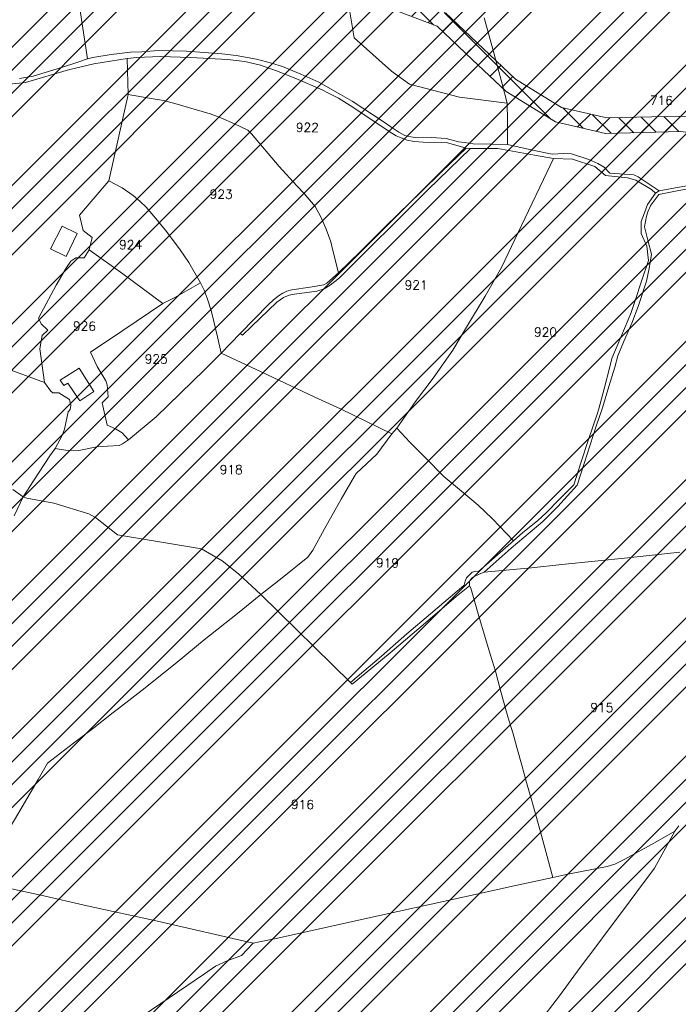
# Model space of a CAD drawing. Header units: metres. Extents: x 578835 to 593571, y 248557 to 255108.
# Tile 94 of 251: x 582080 to 582336, y 251895 to 252278. Entities that reach past the tile are written whole.
import ezdxf

# ---------------------------------------------------------------- set-up
doc = ezdxf.new("R2010")
doc.units = ezdxf.units.M
doc.linetypes.add('SOLID_LINE', pattern=[0])
for name, color, linetype, lineweight in [('Cad-HYDROGRAPHI_COURS_D_EAU28', 5, 'SOLID_LINE', 0), ('Cad-PARCELLAIRE_PARCELLE1', 250, 'SOLID_LINE', 0), ('Cad-RESEAU_ROUT_LIMITE_DE_VOIE_P23', 8, 'SOLID_LINE', 0), ('Cad-TOPONYMIE_NUMERO_DE_PARCELL182', 250, 'SOLID_LINE', 0), ('ER', 192, 'Continuous', 18), ('PPRIF - contour', 10, 'Continuous', 9)]:
    doc.layers.add(name, color=color, linetype=linetype, lineweight=lineweight)
doc.styles.add('TEXTSTYLE_45_11', font='txt.shx', dxfattribs={"oblique": 50})

msp = doc.modelspace()

# ---------------------------------------------------------------- hatches: boundary and pattern name
at = {"layer": 'ER', "ltscale": 0.4}
h = msp.add_hatch(dxfattribs=at)
h.set_pattern_fill('ANSI37', color=256, scale=2, style=0)
h.paths.add_polyline_path([(582796.74, 252490.16), (582769.25, 252486.91), (582751.21, 252470.8), (582730.2, 252455.87), (582703.18, 252445.74), (582667.97, 252433.81), (582630.66, 252426.35), (582616.13, 252419.7), (582611.33, 252414.89), (582602.92, 252440.09), (582578.85, 252485.94), (582556.56, 252535.65), (582541.51, 252565.17), (582528.44, 252580.62), (582512.68, 252591.12), (582488.4, 252608.05), (582472.83, 252625.23), (582472.83, 252631.27), (582478.02, 252640.23), (582488.83, 252642.2), (582507.51, 252640.55), (582536.33, 252630.95), (582584.88, 252614.59), (582587.68, 252619.98), (582538.23, 252636.64), (582508.74, 252646.46), (582488.55, 252648.24), (582474.22, 252645.64), (582466.83, 252632.88), (582466.83, 252622.92), (582484.41, 252603.52), (582509.3, 252586.16), (582524.4, 252576.09), (582536.48, 252561.82), (582551.15, 252533.05), (582573.45, 252483.32), (582597.39, 252437.73), (582606.72, 252409.73), (582605.23, 252404.89), (582595.31, 252402.74), (582584.48, 252412.53), (582568.75, 252427.7), (582550.3, 252455.57), (582537.23, 252472.05), (582516.52, 252510.01), (582497.68, 252526.49), (582474.98, 252541.62), (582445.46, 252553.78), (582431.57, 252558.41), (582430.11, 252545.81), (582423.34, 252552.84), (582404.55, 252581.87), (582376.71, 252616.66), (582350.38, 252633.62), (582321.17, 252646.47), (582291.42, 252649.97), (582249.04, 252650.55), (582220.64, 252652.25), (582175.3, 252658.48), (582156.76, 252664.66), (582149.33, 252667.45), (582147.99, 252661.54), (582154.76, 252659.01), (582173.93, 252652.61), (582220.05, 252646.27), (582248.82, 252644.55), (582291.03, 252643.98), (582319.58, 252640.62), (582347.53, 252628.32), (582372.64, 252612.14), (582399.68, 252578.35), (582418.62, 252549.09), (582474.29, 252491.38), (582506.5, 252456.92), (582516.46, 252433.67), (582520.16, 252416.24), (582513.46, 252404.9), (582485.65, 252372.56), (582464.23, 252348.89), (582447.94, 252338.57), (582435.29, 252336.46), (582397.51, 252342.1), (582360.44, 252348.94), (582330, 252355.26), (582297.29, 252358.13), (582252.85, 252363.25), (582218.92, 252369.58), (582194.15, 252368.99), (582173.95, 252362.26), (582168.39, 252354.62), (582166.96, 252346.03), (582188.65, 252307.2), (582215.9, 252285.85), (582242.17, 252275.91), (582256.01, 252262.77), (582269.08, 252250.42), (582288.32, 252238.59), (582307.73, 252234.11), (582337.11, 252234.82), (582386.15, 252227.72), (582440.89, 252221.32), (582476.71, 252210.58), (582504.48, 252209.85), (582569, 252219.17), (582598.6, 252223.98), (582602.74, 252221.4), (582610.83, 252207.91), (582620.1, 252186.53), (582637.49, 252156.1), (582655.02, 252137.85), (582666.41, 252128.74), (582688.82, 252123.51), (582708.41, 252123.51), (582725.34, 252114.7), (582734.85, 252107.1), (582736.07, 252096.1), (582729.77, 252075.09), (582723.28, 252035.45), (582722.58, 252010.22), (582713.67, 251992.4), (582698.19, 251967.77), (582675.88, 251943.38), (582649.51, 251929.51), (582621.53, 251921.81), (582598.81, 251919.61), (582583.13, 251907.67), (582564.2, 251893.11), (582552.1, 251875.71), (582550.34, 251861.66), (582558.35, 251856.66), (582575.66, 251855.93), (582599.7, 251844.63), (582623.95, 251839.48), (582646.09, 251840.22), (582661.18, 251844.53), (582681.51, 251846.63), (582706.04, 251847.33), (582746.16, 251839.31), (582777.12, 251831.57), (582798.72, 251819.73), (582815.48, 251807.16), (582832.68, 251789.25), (582845.85, 251780.72), (582865.53, 251780.72), (582889.06, 251784.4), (582912.14, 251795.94), (582940.37, 251805.82), (582975.56, 251814.26), (582989.04, 251814.26), (583010.12, 251807.94), (583034.7, 251802.16), (583054.6, 251800.68), (583081.25, 251805.73), (583113.44, 251808.52), (583139.2, 251802.26), (583169.25, 251791.08), (583188.74, 251775.08), (583203.28, 251760.54), (583236.28, 251745.14), (583277.77, 251739.04), (583285.1, 251732.57), (583282.99, 251752.41), (583279.03, 251744.92), (583238.02, 251750.95), (583206.78, 251765.53), (583192.77, 251779.53), (583172.29, 251796.35), (583140.96, 251808.01), (583113.9, 251814.59), (583080.43, 251811.68), (583054.26, 251806.73), (583035.62, 251808.11), (583011.67, 251813.74), (582989.92, 251820.26), (582974.85, 251820.26), (582938.67, 251811.58), (582909.8, 251801.48), (582887.21, 251790.18), (582865.06, 251786.72), (582847.62, 251786.72), (582836.53, 251793.9), (582819.47, 251811.67), (582801.97, 251824.79), (582779.32, 251837.21), (582747.47, 251845.17), (582706.55, 251853.35), (582681.11, 251852.63), (582660.04, 251850.45), (582645.16, 251846.19), (582624.48, 251845.5), (582601.62, 251850.35), (582577.12, 251861.88), (582560.18, 251862.58), (582556.77, 251864.72), (582557.87, 251873.5), (582568.6, 251888.92), (582586.78, 251902.91), (582601.08, 251913.8), (582622.62, 251915.89), (582651.73, 251923.89), (582679.6, 251938.56), (582702.98, 251964.12), (582718.9, 251989.45), (582728.54, 252008.73), (582729.27, 252034.88), (582735.63, 252073.74), (582742.17, 252095.55), (582740.54, 252110.23), (582728.63, 252119.76), (582709.88, 252129.51), (582689.51, 252129.51), (582669.09, 252134.27), (582659.07, 252142.29), (582642.34, 252159.72), (582625.47, 252189.22), (582616.18, 252210.66), (582607.14, 252225.72), (582599.86, 252230.27), (582568.09, 252225.1), (582504.13, 252215.86), (582477.66, 252216.56), (582442.11, 252227.22), (582386.93, 252233.67), (582337.47, 252240.84), (582308.34, 252240.12), (582290.63, 252244.21), (582272.75, 252255.21), (582260.13, 252267.13), (582245.42, 252281.1), (582218.88, 252291.14), (582193.3, 252311.18), (582173.22, 252347.11), (582174.08, 252352.24), (582177.67, 252357.17), (582195.19, 252363.01), (582218.44, 252363.57), (582251.95, 252357.32), (582296.68, 252352.16), (582329.13, 252349.31), (582359.28, 252343.05), (582396.52, 252336.18), (582435.34, 252330.39), (582450.12, 252332.85), (582468.13, 252344.25), (582490.15, 252368.59), (582518.35, 252401.39), (582526.51, 252415.2), (582522.21, 252435.49), (582511.6, 252460.25), (582478.64, 252495.51), (582435.51, 252540.22), (582436.68, 252550.38), (582443.36, 252548.15), (582472.15, 252536.3), (582494.03, 252521.72), (582511.77, 252506.2), (582532.21, 252468.72), (582545.44, 252452.05), (582564.11, 252423.84), (582580.39, 252408.14), (582593.57, 252396.22), (582609.94, 252399.78), (582612.27, 252407.34), (582619.61, 252414.69), (582632.52, 252420.61), (582669.52, 252428.01), (582705.19, 252440.09), (582733.04, 252450.53), (582755.47, 252466.46), (582796.94, 252473.67), (582796.82, 252482.36)])
at = {"layer": 'PPRIF - contour', "lineweight": 15}
h = msp.add_hatch(dxfattribs=at)
h.set_pattern_fill('ANSI34', color=30, scale=2, style=0)
h.paths.add_polyline_path([(583168.56, 249236.59), (583178.02, 249273.37), (583184.15, 249314.36), (583186.86, 249348.54), (583183.82, 249412.65), (583188.31, 249497.75), (583209.56, 249638.59), (583209.57, 249654.16), (583202.87, 249764.69), (583181.22, 249772.54), (583212.18, 249841.81), (583235.33, 249974.64), (583193.51, 249985.09), (583186.04, 250045.54), (583188.28, 250067.18), (583195.8, 250078.07), (583245.78, 250078.37), (583251.01, 250132.85), (583194.25, 250138.82), (583209.94, 250168.32), (583209.19, 250188.47), (583208.21, 250203.8), (583217.43, 250267.61), (583213.64, 250277.41), (583256.98, 250284.74), (583262.34, 250350.34), (583266.18, 250436.39), (583274.5, 250436.7), (583214.43, 250499.33), (583184.56, 250537.39), (583218.91, 250547.09), (583241.07, 250552.07), (583269.68, 250547.09), (583271.18, 250569.48), (583274.91, 250580.67), (583286.48, 250597.77), (583293.66, 250716.62), (583278.73, 250731.44), (583193.67, 250750.25), (583156.78, 250759.28), (583135.71, 250831.5), (583141.39, 250856.49), (583145.69, 250864.01), (583161.1, 250891.6), (583169.34, 250905.21), (583172.57, 250920.26), (583171.49, 250936.38), (583169.31, 250950.6), (583181.85, 251003.26), (583206.95, 251084.03), (583216.62, 251114.12), (583232.39, 251161.77), (583245.29, 251209.41), (583234.54, 251210.94), (583234.1, 251288.09), (583244.66, 251288.39), (583237.9, 251328.73), (583229.54, 251356.01), (583200.13, 251357.42), (583190.46, 251371.39), (583189.74, 251379.63), (583190.1, 251406.14), (583244.22, 251415.82), (583256.04, 251419.04), (583270.74, 251430.86), (583295.47, 251440.89), (583325.21, 251451.64), (583340.94, 251464.43), (583366, 251457.91), (583398.59, 251444.88), (583422.15, 251436.37), (583417.63, 251462.92), (583418.14, 251495.99), (583409.11, 251546.1), (583400.09, 251585.18), (583359.99, 251579.17), (583344.95, 251609.23), (583333.92, 251624.76), (583325.9, 251633.28), (583319.39, 251648.31), (583296.33, 251649.31), (583292.32, 251666.85), (583282.01, 251764.42), (583240.65, 251790.03), (583212.78, 251805.76), (583221.32, 251831.82), (583251.44, 251830.48), (583273.02, 251828.23), (583262.67, 251903.93), (583199.69, 251895.44), (583192.95, 251945.32), (583256.33, 251954.31), (583243.74, 252050.47), (583214.52, 252068.27), (583208.68, 252073.66), (583201.93, 252137.92), (583178.11, 252135.22), (583183.95, 252176.12), (583226.69, 252181.65), (583216.8, 252253.1), (583210.96, 252307.92), (583193.36, 252422.33), (583178.97, 252519.84), (583167.73, 252607.66), (583178.52, 252614.4), (583188.29, 252625.39), (583184.93, 252642.05), (583192.13, 252639.75), (583210.89, 252641.9), (583205.05, 252676.95), (583200.1, 252708.47), (583205.05, 252708.02), (583194.96, 252797.38), (583191.02, 252799.28), (583173.51, 252800.6), (583168.08, 252797.59), (583165.67, 252793.82), (583165.69, 252787.69), (583073.05, 252815.41), (583065.66, 252814.13), (583065.94, 252812.7), (583046.85, 252808.33), (583047.04, 252816.04), (582997.15, 252812.42), (582995.86, 252782.45), (582980.16, 252787.72), (582949.89, 252804.92), (582947.27, 252800.69), (582935.19, 252777.61), (582924.38, 252768.8), (582917.32, 252760.63), (582910.91, 252748.5), (582903.76, 252736.42), (582880, 252724.86), (582817.58, 252706.15), (582782.59, 252696.37), (582747.69, 252696.56), (582653.19, 252726.32), (582583.51, 252736.7), (582547.53, 252745.89), (582391.95, 252693.83), (582342.71, 252696.56), (582258, 252701.11), (582228.89, 252730.03), (582194.3, 252754.65), (582137.15, 252749.12), (582028.37, 252701.22), (581997.03, 252701.83), (581923.09, 252643.99), (581895.44, 252653.82), (581782.97, 252699.88), (581749.17, 252724.45), (581694.48, 252730.59), (581626.87, 252779.73), (581623.69, 252832.13), (581568.99, 252867.14), (581549.94, 252902.76), (581520.9, 252875.84), (581488.95, 252861.1), (581415.1, 252871.66), (581333.97, 252861.22), (581285.87, 252845.9), (581226.26, 252859.41), (581213.27, 252848.96), (581176.79, 252829.19), (581135.62, 252832.26), (581093.83, 252851.3), (581026.18, 252865.71), (580894.22, 252859.98), (580764.18, 252821.75), (580666.25, 252837.89), (580606.97, 252807.31), (580553.37, 252825.96), (580518.38, 252831.19), (580426.24, 252844.58), (580314.78, 252864.48), (580232.54, 252861.61), (580193.34, 252877.86), (579737.68, 252731.06), (579339.29, 252594.91), (579467.34, 252529.95), (579492.26, 252526.53), (579537.88, 252506.87), (579628.29, 252501.98), (579673.34, 252488.27), (579756.55, 252421.24), (579801.62, 252412.32), (579849.52, 252376.66), (579890.09, 252373.24), (579954.11, 252362.98), (580003.08, 252331.22), (580020.69, 252319.86), (580037.79, 252307.65), (580048.55, 252295.44), (580067.12, 252269.55), (580095.49, 252178.46), (580127.66, 252086.63), (580157.22, 252011.67), (580209.32, 251928.46), (580208.41, 251858.24), (580196.24, 251818.11), (580206.29, 251790.3), (580227.07, 251716.54), (580274.53, 251673.98), (580324.82, 251599.61), (580345.2, 251567.99), (580352.27, 251548.44), (580380.56, 251474.57), (580498.13, 251465.11), (580632.34, 251425.65), (580688.87, 251403.81), (580903, 251328.66), (581057.22, 251304.45), (581128.89, 251277.45), (581306.24, 251176.53), (581363.6, 251156.15), (581418.4, 251079.72), (581465.72, 250967.17), (581546.02, 250830.88), (581604.72, 250760.44), (581621.29, 250710.76), (581635.31, 250677.64), (581677.37, 250643.25), (581761.5, 250538.8), (581878.03, 250481.58), (581978.36, 250416.05), (582083.64, 250336.15), (582132.06, 250252.96), (582193.12, 250147.32), (582211.34, 250118.18), (582217.79, 250080.35), (582244.22, 249930.09), (582252.92, 249788.8), (582279.87, 249720.73), (582264.14, 249693.23), (582229.1, 249576.98), (582243.69, 249504.21), (582236.53, 249458.37), (582233.12, 249417.21), (582207.89, 249404.14), (582210.7, 249314.66), (582282.52, 249136.36), (582365.79, 249069.63), (582329.51, 248868.66), (582370.33, 248802.93), (582389.99, 248830.88), (582435.35, 248829.37), (582475.81, 248930.64), (582488.18, 248933.83), (582505.04, 248934.94), (582536.56, 248931.03), (582545.58, 248873.46), (582547.73, 248837.81), (582559.27, 248733.3), (582660.26, 248731.96), (582707.75, 248722.61), (582711.09, 248844.25), (582713.77, 248853.61), (582730.11, 248933.31), (582770.57, 249048.63), (582781.22, 249070.77), (582782.86, 249074.05), (582786.69, 249073.51), (582794.34, 249066.4), (582795.98, 249060.39), (582802, 249037.44), (582837.54, 249029.24), (582847.92, 249019.4), (582859.41, 249022.68), (582870.89, 249021.59), (582882.91, 249029.79), (582897.68, 249024.87), (582894.41, 249004.61), (582898.78, 248991.5), (582903.16, 248984.94), (582914.71, 248986.01), (582980.86, 249040.12), (583036.72, 249107.47), (583089.79, 249152.85), (583096.96, 249144.66), (583169.29, 249123.72), (583150.9, 249178.85), (583158.77, 249200.15)])

# ---------------------------------------------------------------- linework, layer by layer
at = {"layer": 'Cad-HYDROGRAPHI_COURS_D_EAU28'}
for points in [[(582074.31, 252253.12), (582081.91, 252253.97), (582098.56, 252258.82), (582108.5, 252261.2), (582121.51, 252263.29), (582125.2, 252263.7), (582134.32, 252264.02), (582146.21, 252263.67), (582160.54, 252262.86), (582167.36, 252262.09), (582173.41, 252260.7), (582179.62, 252258.42), (582187.2, 252255.5), (582197.37, 252251.11), (582199.88, 252249.75), (582203.74, 252247.84), (582209.39, 252244.3), (582216.12, 252239.73), (582221, 252236.57), (582223.54, 252234.78), (582226.23, 252233.21), (582228.19, 252232.38), (582230.58, 252231.46), (582233.27, 252230.91), (582236.74, 252230.74), (582245.9, 252230.51), (582253.51, 252228.35), (582255.16, 252228.27), (582265.79, 252228.26), (582280.19, 252225.67), (582287.47, 252224.28), (582294.99, 252224.11), (582303.64, 252221.16), (582307.8, 252217.72), (582316.37, 252216.76), (582319.57, 252215.91), (582325.65, 252212.29), (582327.25, 252210.75), (582328.65, 252211.76), (582320.53, 252217.22), (582318.82, 252217.97), (582309.53, 252218.64), (582307.21, 252220.9), (582304.77, 252222.37), (582301.26, 252223.97), (582294.49, 252226.19), (582291.5, 252226.28), (582286.99, 252226.01), (582279.36, 252227.61), (582269.62, 252229.81), (582263.68, 252229.87), (582256.25, 252230.04), (582252.82, 252230.53), (582250.49, 252230.88), (582245.68, 252232.17), (582239.97, 252232.47), (582234.54, 252232.35), (582231.95, 252232.8), (582229.6, 252233.28), (582227.27, 252234.53), (582224.13, 252236.61), (582221.15, 252238.71), (582209.12, 252246.62), (582204.62, 252249.25), (582196.14, 252254.12), (582189.12, 252257.21), (582181.95, 252260.18), (582177.72, 252261.5), (582171.82, 252263.02), (582163.96, 252264.48), (582158.29, 252265.12), (582144.52, 252266.21), (582139.07, 252266.32), (582133.54, 252266.41), (582127.24, 252265.88), (582122.8, 252265.73), (582115.28, 252264.89), (582108.14, 252263.63), (582106.04, 252263.11), (582101.86, 252261.77), (582095.93, 252259.82), (582089.58, 252257.84), (582084.83, 252256.44), (582079.56, 252255.45)], [(582340.76, 252213.88), (582328.65, 252211.76), (582327.25, 252210.75), (582324.16, 252206.37), (582322.94, 252203.14), (582321.74, 252199.81), (582321.63, 252195.12), (582323.85, 252190.18), (582324.49, 252184.55), (582321.86, 252176.53), (582319.48, 252169.42), (582317.85, 252164.27), (582316.68, 252161.5), (582312.34, 252151.32), (582310.2, 252146.35), (582309.47, 252143.17), (582307.3, 252134.63), (582305.23, 252126.77), (582304.58, 252124.71), (582301.07, 252114.38), (582298.3, 252106.13), (582295.41, 252097.19), (582289.79, 252091.49), (582284.85, 252086.4), (582281.34, 252083.09), (582275.53, 252078.59), (582271.93, 252075.4), (582258.33, 252063.45), (582257.26, 252063.47), (582255.88, 252063.13), (582253.68, 252060.95), (582253.12, 252059.67), (582252.76, 252058.08), (582250.07, 252055.74), (582239.61, 252046.84), (582230.36, 252039.05), (582220.53, 252030.43), (582208.44, 252020.18), (582209.16, 252019.45), (582216.41, 252025.41), (582224.65, 252032.34), (582235.04, 252041.22), (582244.06, 252048.78), (582249.66, 252053.7), (582254.77, 252057.81), (582254.8, 252059.36), (582255.07, 252060.06), (582255.82, 252060.9), (582256.93, 252061.55), (582258.27, 252062.22), (582260.51, 252063.07), (582271.1, 252072.43), (582283.41, 252082.93), (582289.28, 252088.77), (582296.74, 252097.08), (582299.5, 252105.44), (582304.15, 252119.99), (582306.61, 252127.11), (582309.13, 252135.46), (582311.38, 252143), (582312.58, 252147.44), (582314.86, 252152.76), (582318.03, 252160.16), (582320.46, 252166.61), (582323.75, 252176.58), (582324.83, 252181.46), (582325.77, 252187), (582324.33, 252192.45), (582322.99, 252197.69), (582323.71, 252201.87), (582324.32, 252203.48), (582325.49, 252206.15), (582328.61, 252210.31), (582335.67, 252211.67), (582353.6, 252215.06)]]:
    msp.add_lwpolyline(points, dxfattribs=at)
msp.add_lwpolyline([(582255.16, 252228.27), (582253.51, 252228.35), (582244.04, 252219.32), (582235.74, 252211.04), (582227.27, 252202.87), (582221.63, 252197.28), (582212.28, 252187.91), (582203.81, 252179.74), (582199.2, 252175.79), (582198.09, 252175.14), (582192.74, 252174.14), (582185.65, 252173.1), (582183.63, 252172.59), (582182.04, 252171.91), (582180.41, 252170.77), (582178.4, 252169.15), (582176.48, 252167.43), (582165.47, 252156.15), (582166.43, 252155.45), (582169.94, 252158.87), (582179.78, 252168.37), (582182.35, 252170.15), (582184.59, 252171.01), (582186.61, 252171.51), (582195.41, 252172.69), (582198.14, 252173.59), (582200.5, 252175.01), (582204.21, 252177.88), (582214.87, 252188.47), (582226.9, 252200.39), (582238.62, 252212.07), (582255.16, 252228.27), (582255.16, 252228.27)], close=True, dxfattribs=at)
at = {"layer": 'Cad-PARCELLAIRE_PARCELLE1'}
for points in [[(582103.09, 252282.71), (582106.04, 252263.11), (582106.04, 252263.11), (582106.04, 252263.11), (582101.86, 252261.77), (582095.93, 252259.82), (582089.58, 252257.84), (582084.83, 252256.44), (582079.56, 252255.45)], [(582207.99, 252283.09), (582209.95, 252271.32), (582224.47, 252258.37), (582231.48, 252253.27), (582250.87, 252248.2), (582269.44, 252245.84), (582269.58, 252239.17), (582269.62, 252229.81), (582269.62, 252229.81), (582269.62, 252229.81), (582263.68, 252229.87), (582256.25, 252230.04), (582252.82, 252230.53), (582250.49, 252230.88), (582245.68, 252232.17), (582239.97, 252232.47), (582234.54, 252232.35), (582231.95, 252232.8), (582229.6, 252233.28), (582227.27, 252234.53), (582224.13, 252236.61), (582221.15, 252238.71), (582209.12, 252246.62), (582204.62, 252249.25), (582196.14, 252254.12), (582189.12, 252257.21), (582181.95, 252260.18), (582177.72, 252261.5), (582171.82, 252263.02), (582163.96, 252264.48), (582158.29, 252265.12), (582144.52, 252266.21), (582139.07, 252266.32), (582133.54, 252266.41), (582127.24, 252265.88), (582122.8, 252265.73), (582115.28, 252264.89), (582108.14, 252263.63), (582106.04, 252263.11), (582103.09, 252282.71)], [(582260.57, 252279.1), (582261.41, 252275.94), (582263.9, 252266.9), (582265.81, 252259.7), (582267.57, 252253.37), (582269.44, 252245.84), (582250.87, 252248.2), (582231.48, 252253.27), (582224.47, 252258.37), (582209.95, 252271.32), (582207.99, 252283.09)], [(582340.76, 252213.88), (582328.65, 252211.76), (582320.53, 252217.22), (582318.82, 252217.97), (582309.53, 252218.64), (582307.21, 252220.9), (582304.77, 252222.37), (582301.26, 252223.97), (582294.49, 252226.19), (582291.5, 252226.28), (582286.99, 252226.01), (582279.36, 252227.61), (582269.62, 252229.81), (582269.58, 252239.17), (582269.44, 252245.84), (582267.57, 252253.37), (582265.81, 252259.7), (582263.9, 252266.9), (582261.41, 252275.94), (582260.57, 252279.1)], [(582074.31, 252253.12), (582081.91, 252253.97), (582098.56, 252258.82), (582108.5, 252261.2), (582121.51, 252263.29), (582121.86, 252249.27), (582114.27, 252215.64), (582102.86, 252202.21), (582104.35, 252196.31), (582107.88, 252193.49), (582106.63, 252188.71), (582106.63, 252188.71), (582106.63, 252188.71), (582104.66, 252185.64), (582101.53, 252185.6), (582099.57, 252184.33), (582097.89, 252181.85), (582093.76, 252174.93), (582086.92, 252162.1), (582087.93, 252159.84), (582090.52, 252157.38), (582088.3, 252155.31), (582087.41, 252150.21), (582089.25, 252137.09), (582068.42, 252144.73)], [(582336.75, 252070.98), (582316.5, 252068.74), (582290.74, 252066.15), (582278.98, 252064.83), (582260.51, 252063.07), (582271.1, 252072.43), (582283.41, 252082.93), (582289.28, 252088.77), (582296.74, 252097.08), (582299.5, 252105.44), (582304.15, 252119.99), (582306.61, 252127.11), (582309.13, 252135.46), (582311.38, 252143), (582312.58, 252147.44), (582314.86, 252152.76), (582318.03, 252160.16), (582320.46, 252166.61), (582323.75, 252176.58), (582324.83, 252181.46), (582325.77, 252187), (582324.33, 252192.45), (582322.99, 252197.69), (582323.71, 252201.87), (582324.32, 252203.48), (582325.49, 252206.15), (582328.61, 252210.31), (582335.67, 252211.67), (582353.6, 252215.06)], [(582068.42, 252144.73), (582089.25, 252137.09), (582091.76, 252133.63), (582092.55, 252133.03), (582094.87, 252133), (582099.03, 252130.44), (582099.46, 252128.25), (582099.27, 252126.56), (582098.52, 252125.61), (582097.03, 252118.91), (582096.16, 252116.39), (582093.44, 252111.36), (582091.39, 252108.4), (582085.02, 252098.73), (582080.93, 252092.49), (582076.97, 252095.39)], [(582077.42, 252085.06), (582080.93, 252092.49), (582076.97, 252095.39)], [(582077.42, 252085.06), (582080.93, 252092.49), (582082.37, 252091.94), (582092.91, 252090.03), (582106.53, 252085.92), (582109.12, 252084.47), (582117.68, 252077.71), (582150.37, 252072.18), (582158.5, 252067.51), (582164.86, 252062.47), (582173.53, 252054.38), (582164.5, 252047.05), (582151.51, 252036.72), (582140.93, 252028.04), (582128.49, 252018.09), (582118.04, 252009.97), (582116.02, 252008.46), (582108.44, 252002.48), (582100.62, 251996.48), (582090.47, 251988.73), (582086.79, 251982.4), (582080.6, 251971.63), (582075.9, 251963.77)], [(582336.32, 251964.28), (582334.85, 251962.14), (582326.9, 251957.69), (582315.31, 251951.26), (582311.44, 251949.28), (582308.38, 251948.46), (582293.14, 251945.41), (582287.22, 251944.13), (582287.22, 251944.13), (582287.22, 251944.13), (582282.44, 251961.9), (582279.05, 251974), (582277.05, 251981.18), (582275.17, 251987.94), (582273.19, 251994.79), (582271.77, 252000.14), (582269.81, 252006.78), (582266.77, 252017.56), (582264.95, 252024.54), (582262.94, 252030.84), (582260.96, 252037.7), (582258.47, 252045.96), (582255.33, 252056.95), (582254.77, 252057.81), (582254.8, 252059.36), (582255.07, 252060.06), (582255.82, 252060.9), (582256.93, 252061.55), (582258.27, 252062.22), (582260.51, 252063.07), (582278.98, 252064.83), (582290.74, 252066.15), (582316.5, 252068.74), (582336.75, 252070.98)], [(582075.9, 251963.77), (582080.6, 251971.63), (582086.79, 251982.4), (582090.47, 251988.73), (582100.62, 251996.48), (582108.44, 252002.48), (582116.02, 252008.46), (582118.04, 252009.97), (582128.49, 252018.09), (582140.93, 252028.04), (582151.51, 252036.72), (582164.5, 252047.05), (582173.53, 252054.38), (582208.44, 252020.18), (582209.16, 252019.45), (582216.41, 252025.41), (582224.65, 252032.34), (582235.04, 252041.22), (582244.06, 252048.78), (582249.66, 252053.7), (582254.77, 252057.81), (582255.33, 252056.95), (582258.47, 252045.96), (582260.96, 252037.7), (582262.94, 252030.84), (582264.95, 252024.54), (582266.77, 252017.56), (582269.81, 252006.78), (582271.77, 252000.14), (582273.19, 251994.79), (582275.17, 251987.94), (582277.05, 251981.18), (582279.05, 251974), (582282.44, 251961.9), (582287.22, 251944.13), (582272.16, 251940.87), (582252.9, 251936.6), (582213.89, 251927.99), (582179.5, 251920.34), (582176.89, 251919.9), (582173.01, 251919.02), (582170.57, 251918.6), (582133.34, 251927.08), (582105.89, 251933.17), (582087.83, 251937.24), (582074.56, 251940.14)], [(582281.73, 251887.39), (582289.91, 251898.1), (582297.97, 251909.03), (582304.43, 251917.7), (582308.79, 251923.64), (582315.18, 251932.08), (582319.55, 251938.02), (582326.82, 251947.77), (582334.85, 251962.14), (582334.85, 251962.14), (582334.85, 251962.14), (582336.32, 251964.28)], [(582124.01, 251887.85), (582151.62, 251906.65), (582155.91, 251909.57), (582160.43, 251911.73), (582165.95, 251913.75), (582170.57, 251918.6), (582170.57, 251918.6), (582170.57, 251918.6), (582173.01, 251919.02), (582176.89, 251919.9), (582179.5, 251920.34), (582213.89, 251927.99), (582252.9, 251936.6), (582272.16, 251940.87), (582287.22, 251944.13), (582293.14, 251945.41), (582308.38, 251948.46), (582311.44, 251949.28), (582315.31, 251951.26), (582326.9, 251957.69), (582334.85, 251962.14), (582326.82, 251947.77), (582319.55, 251938.02), (582315.18, 251932.08), (582308.79, 251923.64), (582304.43, 251917.7), (582297.97, 251909.03), (582289.91, 251898.1), (582281.73, 251887.39)], [(582074.56, 251940.14), (582087.83, 251937.24), (582105.89, 251933.17), (582133.34, 251927.08), (582170.57, 251918.6), (582165.95, 251913.75), (582160.43, 251911.73), (582155.91, 251909.57), (582151.62, 251906.65), (582124.01, 251887.85)]]:
    msp.add_lwpolyline(points, dxfattribs=at)
for points in [[(582121.51, 252263.29), (582121.86, 252249.27), (582130.06, 252247.84), (582135.66, 252246.86), (582140.97, 252245.52), (582147.56, 252243.61), (582153.82, 252241.68), (582157.99, 252240.13), (582163.28, 252237.78), (582168.43, 252235.42), (582169.87, 252233.99), (582180.66, 252221.17), (582187.55, 252213.72), (582190.44, 252210.62), (582194.65, 252205.62), (582196.88, 252201.57), (582199.01, 252196.84), (582200.82, 252191.86), (582201.39, 252189.02), (582203.81, 252179.74), (582212.28, 252187.91), (582221.63, 252197.28), (582227.27, 252202.87), (582235.74, 252211.04), (582244.04, 252219.32), (582253.51, 252228.35), (582245.9, 252230.51), (582236.74, 252230.74), (582233.27, 252230.91), (582230.58, 252231.46), (582228.19, 252232.38), (582226.23, 252233.21), (582223.54, 252234.78), (582221, 252236.57), (582216.12, 252239.73), (582209.39, 252244.3), (582203.74, 252247.84), (582199.88, 252249.75), (582197.37, 252251.11), (582187.2, 252255.5), (582179.62, 252258.42), (582173.41, 252260.7), (582167.36, 252262.09), (582160.54, 252262.86), (582146.21, 252263.67), (582134.32, 252264.02), (582125.2, 252263.7), (582121.51, 252263.29), (582121.51, 252263.29)], [(582121.86, 252249.27), (582114.27, 252215.64), (582119.46, 252212.84), (582123.74, 252209.86), (582126.39, 252207.74), (582128.9, 252205.38), (582133.28, 252200.18), (582136.85, 252195.9), (582142.15, 252188.76), (582145.44, 252183.8), (582149.98, 252175.82), (582151.45, 252173.05), (582152.62, 252169.9), (582154.25, 252165.14), (582155.27, 252160.76), (582156.67, 252154.86), (582158.11, 252148.52), (582165.47, 252156.15), (582176.48, 252167.43), (582178.4, 252169.15), (582180.41, 252170.77), (582182.04, 252171.91), (582183.63, 252172.59), (582185.65, 252173.1), (582192.74, 252174.14), (582198.09, 252175.14), (582199.2, 252175.79), (582203.81, 252179.74), (582201.39, 252189.02), (582200.82, 252191.86), (582199.01, 252196.84), (582196.88, 252201.57), (582194.65, 252205.62), (582190.44, 252210.62), (582187.55, 252213.72), (582180.66, 252221.17), (582169.87, 252233.99), (582168.43, 252235.42), (582163.28, 252237.78), (582157.99, 252240.13), (582153.82, 252241.68), (582147.56, 252243.61), (582140.97, 252245.52), (582135.66, 252246.86), (582130.06, 252247.84), (582121.86, 252249.27), (582121.86, 252249.27)], [(582287.47, 252224.28), (582283.61, 252216.14), (582277.79, 252203.96), (582272.45, 252192.81), (582267.26, 252181.9), (582260.86, 252170.67), (582253.62, 252158.59), (582248.26, 252149.67), (582240.61, 252138.66), (582233.79, 252129.62), (582226.49, 252119.2), (582224.61, 252117.04), (582204.51, 252126.74), (582194.57, 252131.37), (582173.63, 252141.23), (582158.11, 252148.52), (582165.47, 252156.15), (582166.43, 252155.45), (582169.94, 252158.87), (582179.78, 252168.37), (582182.35, 252170.15), (582184.59, 252171.01), (582186.61, 252171.51), (582195.41, 252172.69), (582198.14, 252173.59), (582200.5, 252175.01), (582204.21, 252177.88), (582214.87, 252188.47), (582226.9, 252200.39), (582238.62, 252212.07), (582255.16, 252228.27), (582265.79, 252228.26), (582280.19, 252225.67), (582287.47, 252224.28), (582287.47, 252224.28)], [(582287.47, 252224.28), (582294.99, 252224.11), (582303.64, 252221.16), (582307.8, 252217.72), (582316.37, 252216.76), (582319.57, 252215.91), (582325.65, 252212.29), (582327.25, 252210.75), (582324.16, 252206.37), (582322.94, 252203.14), (582321.74, 252199.81), (582321.63, 252195.12), (582323.85, 252190.18), (582324.49, 252184.55), (582321.86, 252176.53), (582319.48, 252169.42), (582317.85, 252164.27), (582316.68, 252161.5), (582312.34, 252151.32), (582310.2, 252146.35), (582309.47, 252143.17), (582307.3, 252134.63), (582305.23, 252126.77), (582304.58, 252124.71), (582301.07, 252114.38), (582298.3, 252106.13), (582295.41, 252097.19), (582289.79, 252091.49), (582284.85, 252086.4), (582281.34, 252083.09), (582275.53, 252078.59), (582271.93, 252075.4), (582263.72, 252083.86), (582258.25, 252089.19), (582250.9, 252095.38), (582244.78, 252100.44), (582237.5, 252107.75), (582231.55, 252113.83), (582226.49, 252119.2), (582233.79, 252129.62), (582240.61, 252138.66), (582248.26, 252149.67), (582253.62, 252158.59), (582260.86, 252170.67), (582267.26, 252181.9), (582272.45, 252192.81), (582277.79, 252203.96), (582283.61, 252216.14), (582287.47, 252224.28), (582287.47, 252224.28)], [(582114.27, 252215.64), (582102.86, 252202.21), (582104.35, 252196.31), (582107.88, 252193.49), (582106.63, 252188.71), (582119.77, 252179.44), (582135.4, 252167.8), (582139.99, 252170.2), (582149.98, 252175.82), (582145.44, 252183.8), (582142.15, 252188.76), (582136.85, 252195.9), (582133.28, 252200.18), (582128.9, 252205.38), (582126.39, 252207.74), (582123.74, 252209.86), (582119.46, 252212.84), (582114.27, 252215.64), (582114.27, 252215.64)], [(582106.63, 252188.71), (582104.66, 252185.64), (582101.53, 252185.6), (582099.57, 252184.33), (582097.89, 252181.85), (582093.76, 252174.93), (582086.92, 252162.1), (582087.93, 252159.84), (582090.52, 252157.38), (582088.3, 252155.31), (582087.41, 252150.21), (582089.25, 252137.09), (582091.76, 252133.63), (582092.55, 252133.03), (582094.87, 252133), (582099.03, 252130.44), (582099.46, 252128.25), (582099.27, 252126.56), (582098.52, 252125.61), (582097.03, 252118.91), (582096.16, 252116.39), (582093.44, 252111.36), (582097.46, 252110.69), (582102.58, 252110.57), (582109.64, 252111.93), (582113.83, 252112.17), (582118.33, 252112.55), (582119.6, 252113.1), (582122.01, 252114.75), (582119.48, 252117.44), (582116.88, 252119), (582113.72, 252120.41), (582111.75, 252129.05), (582114.03, 252131.47), (582113.64, 252136.12), (582113.18, 252137.64), (582109.83, 252143.27), (582107.14, 252148.85), (582119.72, 252157.24), (582135.4, 252167.8), (582119.77, 252179.44), (582106.63, 252188.71), (582106.63, 252188.71)], [(582135.4, 252167.8), (582119.72, 252157.24), (582107.14, 252148.85), (582109.83, 252143.27), (582113.18, 252137.64), (582113.64, 252136.12), (582114.03, 252131.47), (582111.75, 252129.05), (582113.72, 252120.41), (582116.88, 252119), (582119.48, 252117.44), (582122.01, 252114.75), (582132.73, 252123.67), (582151.64, 252141.96), (582158.11, 252148.52), (582156.67, 252154.86), (582155.27, 252160.76), (582154.25, 252165.14), (582152.62, 252169.9), (582151.45, 252173.05), (582149.98, 252175.82), (582139.99, 252170.2), (582135.4, 252167.8), (582135.4, 252167.8)], [(582093.44, 252111.36), (582091.39, 252108.4), (582085.02, 252098.73), (582080.93, 252092.49), (582082.37, 252091.94), (582092.91, 252090.03), (582106.53, 252085.92), (582109.12, 252084.47), (582117.68, 252077.71), (582150.37, 252072.18), (582158.5, 252067.51), (582164.86, 252062.47), (582173.53, 252054.38), (582181.8, 252060.87), (582191.85, 252068.95), (582193.77, 252071.67), (582198.35, 252079.97), (582204.89, 252091.55), (582209.99, 252100.56), (582210.64, 252101.61), (582218.68, 252109.09), (582224.61, 252117.04), (582204.51, 252126.74), (582194.57, 252131.37), (582173.63, 252141.23), (582158.11, 252148.52), (582151.64, 252141.96), (582132.73, 252123.67), (582122.01, 252114.75), (582119.6, 252113.1), (582118.33, 252112.55), (582113.83, 252112.17), (582109.64, 252111.93), (582102.58, 252110.57), (582097.46, 252110.69), (582093.44, 252111.36), (582093.44, 252111.36)], [(582224.61, 252117.04), (582218.68, 252109.09), (582210.64, 252101.61), (582209.99, 252100.56), (582204.89, 252091.55), (582198.35, 252079.97), (582193.77, 252071.67), (582191.85, 252068.95), (582181.8, 252060.87), (582173.53, 252054.38), (582208.44, 252020.18), (582220.53, 252030.43), (582230.36, 252039.05), (582239.61, 252046.84), (582250.07, 252055.74), (582252.76, 252058.08), (582253.12, 252059.67), (582253.68, 252060.95), (582255.88, 252063.13), (582257.26, 252063.47), (582258.33, 252063.45), (582271.93, 252075.4), (582263.72, 252083.86), (582258.25, 252089.19), (582250.9, 252095.38), (582244.78, 252100.44), (582237.5, 252107.75), (582231.55, 252113.83), (582226.49, 252119.2), (582224.61, 252117.04), (582224.61, 252117.04)]]:
    msp.add_lwpolyline(points, close=True, dxfattribs=at)
at = {"layer": 'Cad-RESEAU_ROUT_LIMITE_DE_VOIE_P23'}
for points in [[(582096.19, 252198), (582091.66, 252189.07), (582097.67, 252186.13), (582101.97, 252195.08), (582096.19, 252198)], [(582095.4, 252137.89), (582096.77, 252135.9), (582098.34, 252136.84), (582102.99, 252129.87), (582108.49, 252133.52), (582102.82, 252142.65), (582095.4, 252137.89)]]:
    msp.add_lwpolyline(points, dxfattribs=at)
at = {"layer": 'ER', "ltscale": 0.4}
for points in [[(582215.9, 252285.85), (582242.17, 252275.91), (582256.01, 252262.77), (582269.08, 252250.42), (582288.32, 252238.59), (582307.73, 252234.11), (582337.11, 252234.82), (582386.15, 252227.72), (582440.89, 252221.32), (582476.71, 252210.58), (582504.48, 252209.85), (582569, 252219.17), (582598.6, 252223.98), (582602.74, 252221.4), (582610.83, 252207.91), (582620.1, 252186.53), (582637.49, 252156.1), (582655.02, 252137.85), (582666.41, 252128.74), (582688.82, 252123.51), (582708.41, 252123.51), (582725.34, 252114.7)], [(582728.63, 252119.76), (582709.88, 252129.51), (582689.51, 252129.51), (582669.09, 252134.27), (582659.07, 252142.29), (582642.34, 252159.72), (582625.47, 252189.22), (582616.18, 252210.66), (582607.14, 252225.72), (582599.86, 252230.27), (582568.09, 252225.1), (582504.13, 252215.86), (582477.66, 252216.56), (582442.11, 252227.22), (582386.93, 252233.67), (582337.47, 252240.84), (582308.34, 252240.12), (582290.63, 252244.21), (582272.75, 252255.21), (582260.13, 252267.13), (582245.42, 252281.1)]]:
    msp.add_lwpolyline(points, dxfattribs=at)

# ---------------------------------------------------------------- texts
at = {"layer": 'Cad-TOPONYMIE_NUMERO_DE_PARCELL182', "style": 'TEXTSTYLE_45_11'}
for s, p in [('716', (582325.04, 252245.23)), ('922', (582187.16, 252234.7)), ('923', (582153.59, 252208.72)), ('924', (582118.31, 252189.01)), ('921', (582229.53, 252173.3)), ('926', (582100.34, 252157.3)), ('920', (582279.93, 252154.98)), ('925', (582128.28, 252144.48)), ('918', (582157.5, 252101.38)), ('919', (582218.39, 252065.03)), ('915', (582301.84, 252008.66)), ('916', (582185.26, 251970.87))]:
    msp.add_text(s, height=3.491, rotation=359.5887, dxfattribs=at).set_placement(p)

doc.saveas('drawing.dxf')
